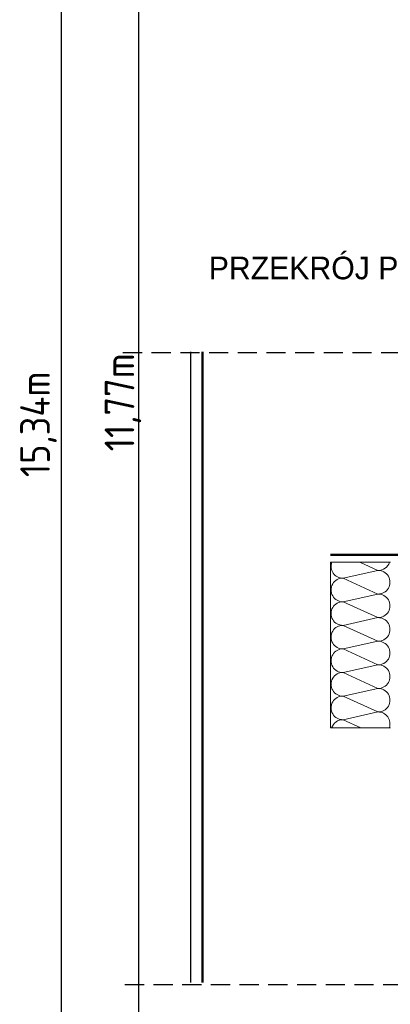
# Model space of a CAD drawing. Header units: millimetres. Extents: x 5545 to 136433, y -146986 to -36607.
# Tile 122 of 159: x 38295 to 38492, y -50688 to -50165. Entities that reach past the tile are written whole.
import ezdxf

# ---------------------------------------------------------------- set-up
doc = ezdxf.new("R2010")
doc.units = ezdxf.units.MM
doc.header["$LTSCALE"] = 8
doc.linetypes.add('ACAD_ISO02W100', pattern=[15, 12, -3])
doc.linetypes.add('VERDECKT', pattern=[9.525, 6.35, -3.175])
for name, color, linetype, lineweight in [('Cieńka', 7, 'Continuous', 9), ('GRUBA', 74, 'Continuous', 50), ('Przerywana', 7, 'ACAD_ISO02W100', 5), ('Standard', 7, 'Continuous', 25), ('SZRAF', 21, 'Continuous', 9)]:
    doc.layers.add(name, color=color, linetype=linetype, lineweight=lineweight)
doc.styles.add('ISOCP', font='ISOCP.SHX')

msp = doc.modelspace()

# ---------------------------------------------------------------- linework, layer by layer
at = {"layer": 'Cieńka', "color": 250, "lineweight": 25}
for p, q in [((38385.57, -50425.569), (38385.57, -50341.766)), ((38385.663, -50532.947), (38385.663, -50422.947)), ((38385.663, -50442.947), (38385.663, -50426.947)), ((38385.639, -50642.755), (38385.639, -50532.755)), ((38385.639, -50552.755), (38385.639, -50536.755)), ((38385.645, -50676.895), (38385.645, -50566.895)), ((38385.645, -50586.895), (38385.645, -50570.895))]:
    msp.add_line(p, q, dxfattribs=at)
at = {"layer": 'Cieńka', "color": 250, "lineweight": 50}
for p, q in [((38391.741, -50676.927), (38391.741, -50341.766)), ((38391.746, -50676.918), (38391.746, -50341.766))]:
    msp.add_line(p, q, dxfattribs=at)
at = {"layer": 'Cieńka', "color": 250}
for p, q in [((38459.74, -50453.532), (38491.74, -50453.532)), ((38459.74, -50541.527), (38459.74, -50453.532)), ((38491.74, -50541.527), (38459.74, -50541.527))]:
    msp.add_line(p, q, dxfattribs=at)
at = {"layer": 'GRUBA', "color": 250}
msp.add_line((38575.74, -50449.532), (38459.74, -50449.532), dxfattribs=at)
at = {"layer": 'Przerywana', "color": 250, "linetype": 'VERDECKT', "lineweight": 25, "ltscale": 0.2}
for p, q in [((38349.533, -50342.079), (38619.531, -50342.079)), ((38350.559, -50678.016), (38620.558, -50678.016))]:
    msp.add_line(p, q, dxfattribs=at)
at = {"layer": 'Standard', "color": 250, "lineweight": 25, "ltscale": 2}
for p, q in [((38316.633, -49639.287), (38316.633, -51261.257)), ((38357.765, -49642.029), (38357.765, -51266.741))]:
    msp.add_line(p, q, dxfattribs=at)
at = {"layer": 'SZRAF', "color": 250}
for p, q in [((38475.392, -50453.532), (38484.973, -50457.914)), ((38466.506, -50462.003), (38484.973, -50457.914)), ((38466.506, -50462.003), (38484.973, -50470.448)), ((38466.506, -50474.537), (38484.973, -50470.448)), ((38466.506, -50474.537), (38484.973, -50482.982)), ((38466.506, -50487.071), (38484.973, -50482.982)), ((38466.506, -50487.071), (38484.973, -50495.516)), ((38466.506, -50499.605), (38484.973, -50495.516)), ((38466.506, -50499.605), (38484.973, -50508.05)), ((38466.506, -50512.139), (38484.973, -50508.05)), ((38466.506, -50512.139), (38484.973, -50520.585)), ((38466.506, -50524.674), (38484.973, -50520.585)), ((38466.506, -50524.674), (38484.973, -50533.119)), ((38466.506, -50537.208), (38484.973, -50533.119)), ((38466.506, -50537.208), (38475.95, -50541.527))]:
    msp.add_line(p, q, dxfattribs=at)
for centre, start, end in [((38466.348, -50455.736), 159.42241, 271.44088), ((38485.131, -50451.647), 268.55912, 342.49526), ((38485.131, -50464.181), 268.55912, 91.44088), ((38466.348, -50468.27), 88.55912, 271.44088), ((38485.131, -50476.715), 268.55912, 91.44088), ((38466.348, -50480.804), 88.55912, 271.44088), ((38485.131, -50489.249), 268.55912, 91.44088), ((38466.348, -50493.338), 88.55912, 271.44088), ((38485.131, -50501.783), 268.55912, 91.44088), ((38466.348, -50505.872), 88.55912, 271.44088), ((38466.348, -50518.406), 88.55912, 271.44088), ((38485.131, -50514.317), 268.55912, 91.44088), ((38485.131, -50526.852), 268.55912, 91.44088), ((38466.348, -50530.941), 88.55912, 271.44088), ((38485.131, -50539.386), 340.03118, 91.44088), ((38466.348, -50543.475), 88.55912, 161.89547)]:
    msp.add_arc(centre, 6.269, start, end, dxfattribs=at)

# ---------------------------------------------------------------- texts
at = {"color": 250, "linetype": 'Continuous'}
msp.add_text('PRZEKRÓJ PIONOWY', height=12, dxfattribs=at).set_placement((38395.104, -50303.169))
at = {"layer": 'Standard', "color": 250, "linetype": 'Continuous', "lineweight": 25, "style": 'ISOCP'}
for s, p in [('11,77m', (38355.546, -50394.615)), ('15,34m', (38310.691, -50408.339))]:
    msp.add_text(s, height=15.759, rotation=90, dxfattribs=at).set_placement(p)

doc.saveas('drawing.dxf')
